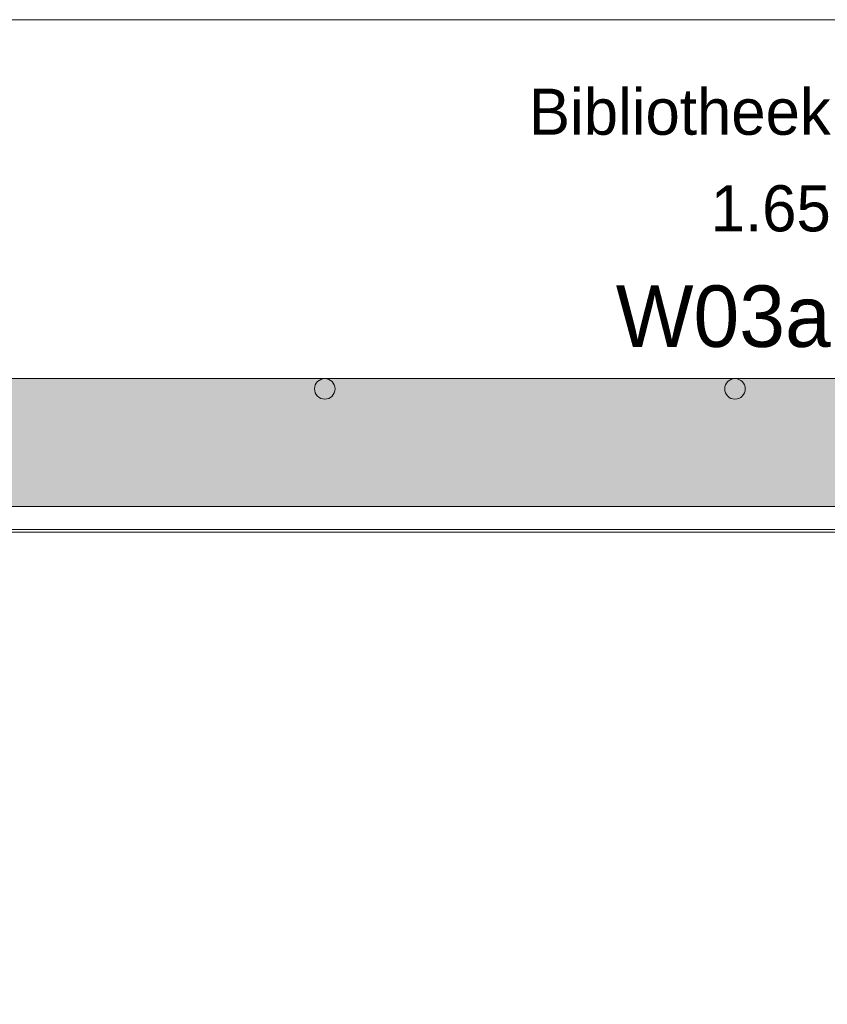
# Model space of a CAD drawing. Header units: millimetres. Extents: x -850 to 154668, y -25041 to 71030.
# Tile 58 of 211: x 53735 to 56885, y 13308 to 17150. Entities that reach past the tile are written whole.
import ezdxf
from ezdxf.enums import TextEntityAlignment as Align

# ---------------------------------------------------------------- set-up
doc = ezdxf.new("R2010")
doc.units = ezdxf.units.MM
doc.header["$MEASUREMENT"] = 0
for name, color, linetype in [('Info Wandafwerking aanduiding', 7, 'Continuous'), ('Info Wandafwerking aanduiding Doorsnede-arcering', 7, 'Continuous'), ('New_22 NC Binnenwanden', 7, 'Continuous'), ('New_23 Vloeren', 7, 'Continuous'), ('New_72 Vaste Inrichting', 7, 'Continuous'), ('New_72 Vaste Inrichting Afdek-arcering', 7, 'Continuous'), ('New_Z Ruimtefuncties', 7, 'Continuous'), ('New_Z Ruimtefuncties Zone omranding', 7, 'Continuous'), ('New_Z Ruimtefuncties Zone tekst', 7, 'Continuous')]:
    doc.layers.add(name, color=color, linetype=linetype)
doc.styles.add('GENERATED_STYLE_1', font='txt')
doc.styles.add('GENERATED_STYLE_2', font='txt')

# ---------------------------------------------------------------- blocks, each defined once
blk = doc.blocks.new('Slab_4_2', base_point=(42240, 24215))
at = {"layer": 'New_23 Vloeren', "color": 1, "linetype": 'Continuous', "lineweight": 0, "flags": 128}
blk.add_lwpolyline([(51510, 12150), (51510, 15160), (61810, 15160), (61810, 12150, -0.414214), (60810, 11150), (59283.4, 11150), (59283.4, 8949.2), (58020, 8949.2), (58020, 11150), (52510, 11150, -0.414214)], format="xyb", close=True, dxfattribs=at)
blk = doc.blocks.new('Wall_133_2', base_point=(51510, 15150.1))
at = {"layer": 'New_22 NC Binnenwanden', "color": 8, "linetype": 'Continuous', "lineweight": 0, "true_color": 0x778488, "flags": 128}
for points in [[(60375, 15250.1), (51510, 15250.1)], [(51510, 15150.1), (60375, 15150.1)]]:
    blk.add_lwpolyline(points, dxfattribs=at)
blk = doc.blocks.new('Column_3_2', base_point=(56525, 15709.2))
at = {"layer": 'New_72 Vaste Inrichting', "color": 1, "linetype": 'Continuous', "lineweight": 0, "flags": 128}
blk.add_lwpolyline([(56485, 15709.2, 1), (56565, 15709.2, 1)], format="xyb", close=True, dxfattribs=at)
blk = doc.blocks.new('Column_4_2', base_point=(54925, 15709.2))
at = {"layer": 'New_72 Vaste Inrichting', "color": 1, "linetype": 'Continuous', "lineweight": 0, "flags": 128}
blk.add_lwpolyline([(54885, 15709.2, 1), (54965, 15709.2, 1)], format="xyb", close=True, dxfattribs=at)
blk = doc.blocks.new('Slab_60_2', base_point=(51510, 15250.1))
at = {"layer": 'New_72 Vaste Inrichting Afdek-arcering', "linetype": 'Continuous', "lineweight": 0, "true_color": 0xffffff}
blk.add_hatch(color=7, dxfattribs=at).paths.add_polyline_path([(51510, 15250.1), (59934.9, 15250.1), (59934.9, 15750.1), (51510, 15750.1)])
at = {"layer": 'New_72 Vaste Inrichting', "color": 146, "linetype": 'Continuous', "lineweight": 0, "true_color": 0x1c6b76, "flags": 128}
blk.add_lwpolyline([(51510, 15250.1), (59934.9, 15250.1), (59934.9, 15750.1), (51510, 15750.1)], close=True, dxfattribs=at)
blk = doc.blocks.new('Bibliotheek_1.65_12_2', base_point=(56297.1, 16356.4))
at = {"layer": 'New_Z Ruimtefuncties Zone tekst', "color": 2, "lineweight": 0}
for tag, height, style, p in [('DUMMY_938', 180, 'GENERATED_STYLE_1', (56898.6, 16922.2)), ('ROOM_NAME', 180, 'GENERATED_STYLE_1', (56898.6, 16881)), ('DUMMY_939', 180, 'GENERATED_STYLE_1', (56898.6, 16545)), ('ROOM_NUMBER', 180, 'GENERATED_STYLE_1', (56898.6, 16503.9)), ('stWallCovering', 240, 'GENERATED_STYLE_2', (56898.6, 16113))]:
    blk.add_attdef(tag, text='', height=height, dxfattribs=dict(at, style=style)).set_placement(p, align=Align.TOP_RIGHT)
at = {"layer": 'New_Z Ruimtefuncties Zone tekst', "color": 2, "lineweight": 0, "style": 'GENERATED_STYLE_2'}
blk.add_attdef('DUMMY_940', text='', height=240, dxfattribs=at).set_placement((55695.6, 16167.9), align=Align.TOP_LEFT)
blk = doc.blocks.new('Wall_689_2', base_point=(60375, 15250.1))
at = {"layer": 'Info Wandafwerking aanduiding Doorsnede-arcering', "linetype": 'Continuous', "lineweight": 0}
blk.add_hatch(color=1, dxfattribs=at).paths.add_polyline_path([(60375, 15350.1), (51510, 15350.1), (51510, 15250.1), (60375, 15250.1)])

msp = doc.modelspace()

# ---------------------------------------------------------------- linework, layer by layer
at = {"layer": 'New_Z Ruimtefuncties Zone omranding', "color": 211, "linetype": 'Continuous', "lineweight": 0, "true_color": 0xffaaff, "flags": 128}
msp.add_lwpolyline([(61760.1, 17150), (51510, 17150), (51510, 15150.1), (60655.6, 15150), (61354.2, 15150), (61760, 15150)], close=True, dxfattribs=at)

# ---------------------------------------------------------------- block references
at = {"layer": 'Info Wandafwerking aanduiding', "color": 1, "lineweight": 0}
msp.add_blockref('Wall_689_2', (60375, 15250.1), dxfattribs=at)
at = {"layer": 'New_22 NC Binnenwanden', "color": 8, "lineweight": 0, "true_color": 0x778488}
msp.add_blockref('Wall_133_2', (51510, 15150.1), dxfattribs=at)
at = {"layer": 'New_23 Vloeren', "color": 1, "linetype": 'Continuous', "lineweight": 0}
msp.add_blockref('Slab_4_2', (42240, 24215), dxfattribs=at)
at = {"layer": 'New_72 Vaste Inrichting', "color": 146, "linetype": 'Continuous', "lineweight": 0, "true_color": 0x1c6b76}
msp.add_blockref('Slab_60_2', (51510, 15250.1), dxfattribs=at)
at = {"layer": 'New_72 Vaste Inrichting', "color": 3, "lineweight": 0}
for name, p in [('Column_4_2', (54925, 15709.2)), ('Column_3_2', (56525, 15709.2))]:
    msp.add_blockref(name, p, dxfattribs=at)
at = {"layer": 'New_Z Ruimtefuncties', "color": 2, "linetype": 'Continuous', "lineweight": 0}
msp.add_blockref('Bibliotheek_1.65_12_2', (56297.1, 16356.4), dxfattribs=at).add_auto_attribs({'ROOM_NAME': 'Bibliotheek', 'ROOM_NUMBER': '1.65', 'stWallCovering': 'W03a'})

doc.saveas('drawing.dxf')
